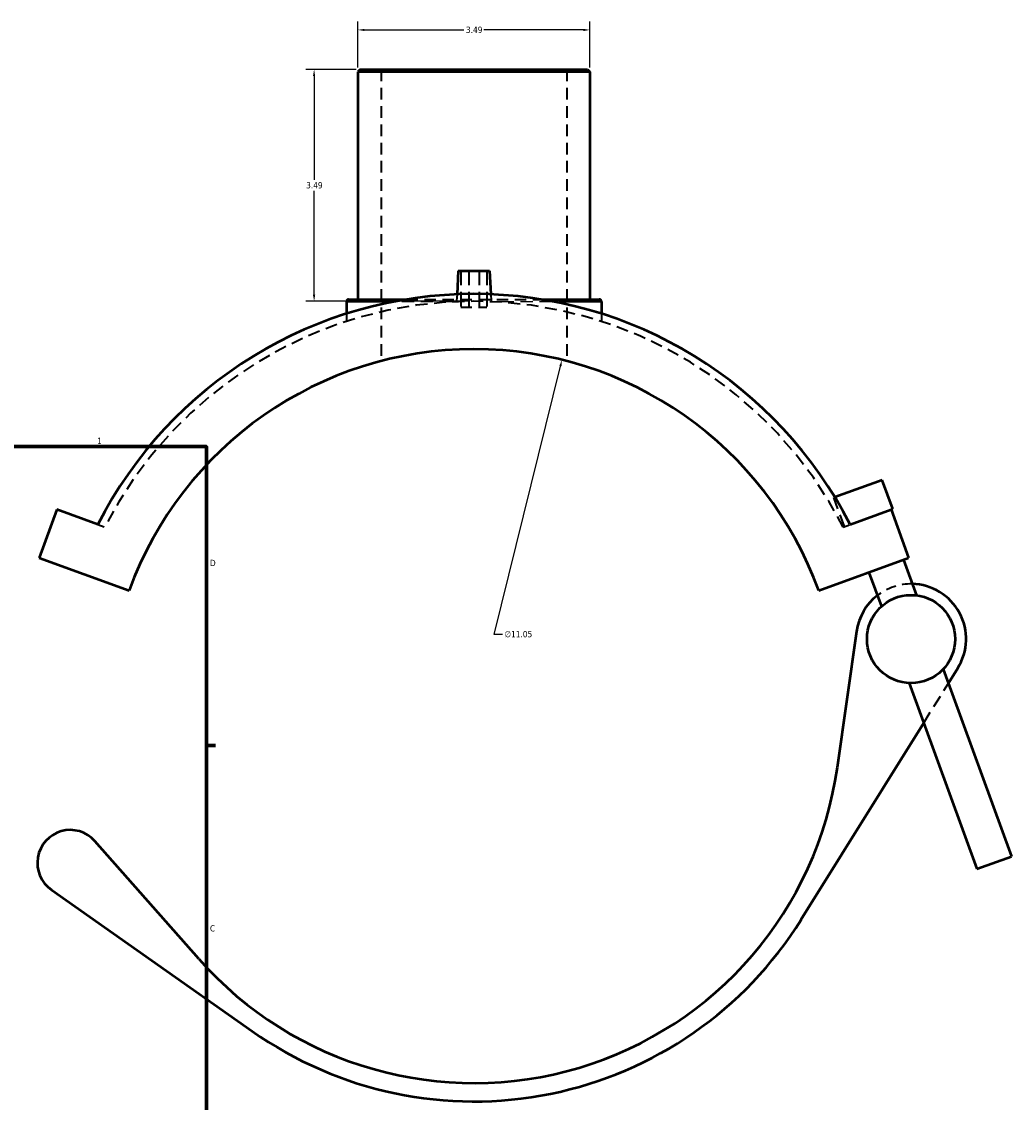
# Model space of a CAD drawing. Header units: inches. Extents: x -9.9 to 53.7, y 0.6 to 56.4.
# Tile 7 of 8: x 30.7 to 45.6, y 11.1 to 27.4. Entities that reach past the tile are written whole.
import ezdxf

# ---------------------------------------------------------------- set-up
doc = ezdxf.new("R2010")
doc.units = ezdxf.units.IN
doc.header["$MEASUREMENT"] = 0
doc.linetypes.add('DASHED', pattern=[0.2067, 0.1654, -0.0413])
for name, color, linetype, lineweight in [('Border (ANSI)', 7, 'Continuous', 70), ('Dimension (ANSI)', 7, 'Continuous', 25), ('Hidden (ANSI)', 7, 'DASHED', 35), ('Hidden Narrow (ANSI)', 7, 'DASHED', 25), ('Visible (ANSI)', 7, 'Continuous', 50), ('Visible Narrow (ANSI)', 7, 'Continuous', 35)]:
    doc.layers.add(name, color=color, linetype=linetype, lineweight=lineweight)
doc.styles.add('Note Text (ANSI)', font='tahoma.ttf')
doc.dimstyles.new('Default (ANSI)', dxfattribs={"dimtxt": 0.094488, "dimasz": 0.098425, "dimexe": 0.125, "dimexo": 0.0625, "dimgap": 0.031496, "dimtad": 0, "dimtih": 1, "dimtoh": 1, "dimrnd": 1e-08, "dimzin": 4, "dimdsep": 46, "dimtxsty": 'Note Text (ANSI)', "dimcen": 0.09, "dimdle": 0.393701, "dimclrd": 256, "dimclre": 256, "dimclrt": 5, "dimadec": 0, "dimazin": 1, "dimtfac": 1, "dimtofl": 0, "dimtmove": 0, "dimatfit": 3, "dimfxl": 1, "dimtolj": 1, "dimtzin": 4, "dimlwd": -1, "dimlwe": -1, "dimarcsym": 0})

# ---------------------------------------------------------------- blocks, each defined once
blk = doc.blocks.new('Borders Default Border')
at = {"layer": 'Border (ANSI)'}
blk.add_line((33.5, 16.5), (33.634, 16.5), dxfattribs=at)
at = {"layer": 'Border (ANSI)', "flags": 128}
blk.add_lwpolyline([(0.5, 1), (0.5, 21), (33.5, 21), (33.5, 1), (0.5, 1)], dxfattribs=at)
at = {"layer": 'Border (ANSI)', "color": 5, "true_color": 0x0000ff, "char_height": 0.0945, "attachment_point": 7, "style": 'Note Text (ANSI)'}
for s, insert in [('1', (31.854, 21.04)), ('D', (33.553, 19.203)), ('C', (33.552, 13.701))]:
    blk.add_mtext(s, dxfattribs=dict(at, insert=insert))
blk = doc.blocks.new('*D6')
at = {"layer": 'Defpoints', "color": 0, "transparency": 16777216}
for p in [(35.12, 26.678), (35.814, 26.678), (37.526, 23.188)]:
    blk.add_point(p, dxfattribs=at)
at = {"layer": 'Dimension (ANSI)', "transparency": 16777216}
for p, q in [((35.752, 26.678), (34.995, 26.678)), ((35.12, 26.579), (35.12, 25.014)), ((35.12, 23.286), (35.12, 24.852)), ((37.463, 23.188), (34.995, 23.188))]:
    blk.add_line(p, q, dxfattribs=at)
for points in [[(35.103, 26.579), (35.136, 26.579), (35.12, 26.678)], [(35.103, 23.286), (35.136, 23.286), (35.12, 23.188)]]:
    blk.add_solid(points, dxfattribs=at)
at = {"layer": 'Dimension (ANSI)', "color": 5, "transparency": 16777216, "insert": (35, 24.982), "char_height": 0.0945, "attachment_point": 1, "style": 'Note Text (ANSI)'}
blk.add_mtext('\\A1;3.49', dxfattribs=at)
blk = doc.blocks.new('*D7')
at = {"layer": 'Defpoints', "color": 0, "transparency": 16777216}
for p in [(39.272, 27.273), (35.78, 26.643), (39.272, 26.643)]:
    blk.add_point(p, dxfattribs=at)
at = {"layer": 'Dimension (ANSI)', "transparency": 16777216}
for p, q in [((35.78, 26.705), (35.78, 27.398)), ((39.272, 26.705), (39.272, 27.398)), ((35.878, 27.273), (37.374, 27.273)), ((39.173, 27.273), (37.677, 27.273))]:
    blk.add_line(p, q, dxfattribs=at)
for points in [[(35.878, 27.289), (35.878, 27.256), (35.78, 27.273)], [(39.173, 27.289), (39.173, 27.256), (39.272, 27.273)]]:
    blk.add_solid(points, dxfattribs=at)
at = {"layer": 'Dimension (ANSI)', "color": 5, "transparency": 16777216, "insert": (37.405, 27.322), "char_height": 0.0945, "attachment_point": 1, "style": 'Note Text (ANSI)'}
blk.add_mtext('\\A1;3.49', dxfattribs=at)
blk = doc.blocks.new('*D9')
at = {"layer": 'Defpoints', "color": 0, "transparency": 16777216}
for p in [(38.851, 22.307), (36.2, 11.582)]:
    blk.add_point(p, dxfattribs=at)
at = {"layer": 'Dimension (ANSI)', "transparency": 16777216}
for p, q in [((37.83, 18.175), (38.827, 22.211)), ((37.955, 18.175), (37.83, 18.175))]:
    blk.add_line(p, q, dxfattribs=at)
blk.add_solid([(38.811, 22.215), (38.843, 22.207), (38.851, 22.307)], dxfattribs=at)
at = {"layer": 'Dimension (ANSI)', "color": 5, "transparency": 16777216, "insert": (37.987, 18.226), "char_height": 0.0945, "attachment_point": 1, "style": 'Note Text (ANSI)'}
blk.add_mtext('\\A1;∅11.05', dxfattribs=at)

msp = doc.modelspace()

# ---------------------------------------------------------------- linework, layer by layer
at = {"layer": 'Hidden (ANSI)', "ltscale": 1.061814}
for p, q in [((36.129, 26.678), (36.129, 22.288)), ((38.922, 26.678), (38.922, 22.288))]:
    msp.add_line(p, q, dxfattribs=at)
at = {"layer": 'Hidden (ANSI)', "ltscale": 1.333288}
for p, q in [((37.329, 23.649), (37.329, 23.098)), ((37.447, 23.649), (37.447, 23.098)), ((37.604, 23.649), (37.604, 23.098)), ((37.722, 23.649), (37.722, 23.098))]:
    msp.add_line(p, q, dxfattribs=at)
at = {"layer": 'Hidden (ANSI)', "ltscale": 0.211236}
for p, q in [((37.271, 23.293), (37.265, 23.182)), ((37.78, 23.293), (37.786, 23.182))]:
    msp.add_line(p, q, dxfattribs=at)
at = {"layer": 'Hidden (ANSI)', "ltscale": 1.03761}
msp.add_line((36.51, 23.217), (38.541, 23.217), dxfattribs=at)
at = {"layer": 'Hidden (ANSI)', "ltscale": 0.220839}
for p, q in [((35.605, 23.001), (35.605, 22.885)), ((39.446, 23.001), (39.446, 22.885))]:
    msp.add_line(p, q, dxfattribs=at)
at = {"layer": 'Hidden (ANSI)', "ltscale": 0.997297}
msp.add_line((37.329, 23.098), (37.722, 23.098), dxfattribs=at)
at = {"layer": 'Hidden (ANSI)', "ltscale": 0.209113}
msp.add_line((42.959, 20.239), (42.944, 20.233), dxfattribs=at)
at = {"layer": 'Hidden (ANSI)', "ltscale": 1.122362}
msp.add_line((43.103, 19.797), (42.944, 20.233), dxfattribs=at)
at = {"layer": 'Hidden (ANSI)', "ltscale": 0.21192}
for p, q in [((31.864, 19.828), (31.968, 19.79)), ((43.083, 19.79), (43.188, 19.828))]:
    msp.add_line(p, q, dxfattribs=at)
at = {"layer": 'Hidden (ANSI)', "ltscale": 1.131632}
msp.add_line((44.296, 16.843), (44.667, 17.439), dxfattribs=at)
at = {"layer": 'Hidden (ANSI)', "ltscale": 1.086984}
msp.add_arc((37.526, 16.944), 6.244, 27.1147, 152.8853, dxfattribs=at)
at = {"layer": 'Hidden (ANSI)', "ltscale": 0.90859}
msp.add_arc((44.105, 18.104), 0.829, 88.7557, 127.7174, dxfattribs=at)
at = {"layer": 'Hidden Narrow (ANSI)', "ltscale": 1.125294}
for p, q in [((37.198, 23.182), (36.354, 23.182)), ((38.697, 23.182), (37.853, 23.182))]:
    msp.add_line(p, q, dxfattribs=at)
at = {"layer": 'Visible (ANSI)'}
for p, q in [((35.814, 26.678), (35.78, 26.643)), ((39.272, 26.643), (35.78, 26.643)), ((35.78, 26.643), (35.78, 23.217)), ((35.814, 26.678), (39.237, 26.678)), ((39.237, 26.678), (39.272, 26.643)), ((39.272, 26.643), (39.272, 23.217)), ((37.289, 23.649), (37.271, 23.293)), ((37.289, 23.649), (37.762, 23.649)), ((37.762, 23.649), (37.78, 23.293)), ((35.605, 23.182), (35.605, 23.001)), ((35.64, 23.217), (36.51, 23.217)), ((38.541, 23.217), (39.411, 23.217)), ((39.446, 23.182), (39.446, 23.001)), ((43.671, 20.498), (42.959, 20.239)), ((43.83, 20.062), (43.671, 20.498)), ((31.246, 20.053), (30.982, 19.326)), ((31.864, 19.828), (31.246, 20.053)), ((43.188, 19.828), (43.805, 20.053)), ((43.805, 20.053), (43.83, 20.062)), ((43.805, 20.053), (44.069, 19.326)), ((30.982, 19.326), (32.335, 18.833)), ((42.716, 18.833), (44.069, 19.326)), ((43.99, 19.297), (44.185, 18.762)), ((43.471, 19.108), (43.659, 18.594)), ((43.285, 18.22), (42.995, 16.17)), ((44.589, 17.652), (45.615, 14.833)), ((44.667, 17.439), (44.808, 17.666)), ((44.078, 17.442), (45.096, 14.644)), ((42.448, 13.878), (44.296, 16.843)), ((33.383, 13.291), (31.821, 15.062)), ((45.096, 14.644), (45.615, 14.833)), ((31.165, 14.33), (34.186, 12.202))]:
    msp.add_line(p, q, dxfattribs=at)
msp.add_circle((44.105, 18.104), 0.663, dxfattribs=at)
for centre, radius, start, end in [((37.526, 16.944), 6.354, 26.9903, 153.0097), ((35.64, 23.182), 0.0349, 90, 180), ((39.411, 23.182), 0.0349, 0, 90), ((37.526, 16.944), 5.524, 20, 160), ((44.105, 18.104), 0.829, 328.0801, 88.7557), ((44.105, 18.104), 0.829, 127.7174, 171.9467), ((37.526, 16.944), 5.524, 221.4043, 351.9467), ((31.45, 14.735), 0.495, 41.4043, 234.847), ((37.526, 16.944), 5.8, 234.847, 328.0801)]:
    msp.add_arc(centre, radius, start, end, dxfattribs=at)
at = {"layer": 'Visible Narrow (ANSI)'}
for p, q in [((36.249, 23.182), (35.607, 23.182)), ((39.444, 23.182), (38.802, 23.182))]:
    msp.add_line(p, q, dxfattribs=at)

# ---------------------------------------------------------------- block references
msp.add_blockref('Borders Default Border', (0, 0))

# ---------------------------------------------------------------- dimensions: what is measured, and where the dimension line sits
at = {"layer": 'Dimension (ANSI)'}
for base, p1, p2, angle, override, picture, middle in [((39.272, 27.273), (35.78, 26.643), (39.272, 26.643), 180, {"dimgap": 0.031496, "dimtih": 0, "dimtoh": 0, "dimdec": 2, "dimtol": 0, "dimlim": 0, "dimtp": 0, "dimtm": 0, "dimtdec": 2, "dimatfit": 1}, '*D7', (37.526, 27.273)), ((35.12, 26.678), (37.526, 23.188), (35.814, 26.678), 90, {"dimgap": 0.031496, "dimdec": 2, "dimtol": 0, "dimlim": 0, "dimtp": 0, "dimtm": 0, "dimtdec": 2, "dimatfit": 1}, '*D6', (35.12, 24.933))]:
    dim = msp.add_linear_dim(base=base, p1=p1, p2=p2, angle=angle, dimstyle='Default (ANSI)', override=override, dxfattribs=at)
    dim.commit()
    dim.dimension.update_dxf_attribs({"geometry": picture, "text_midpoint": middle, "dimtype": 160})
dim = msp.add_diameter_dim_2p(p1=(36.2, 11.582), p2=(38.851, 22.307), dimstyle='Default (ANSI)', override={"dimgap": 0.031496, "dimdec": 2, "dimlfac": 1, "dimtol": 0, "dimlim": 0, "dimtp": 0, "dimtm": 0, "dimtdec": 2}, dxfattribs=at)
dim.commit()
dim.dimension.update_dxf_attribs({"geometry": '*D9', "text_midpoint": (38.194, 18.175), "dimtype": 163})

doc.saveas('drawing.dxf')
